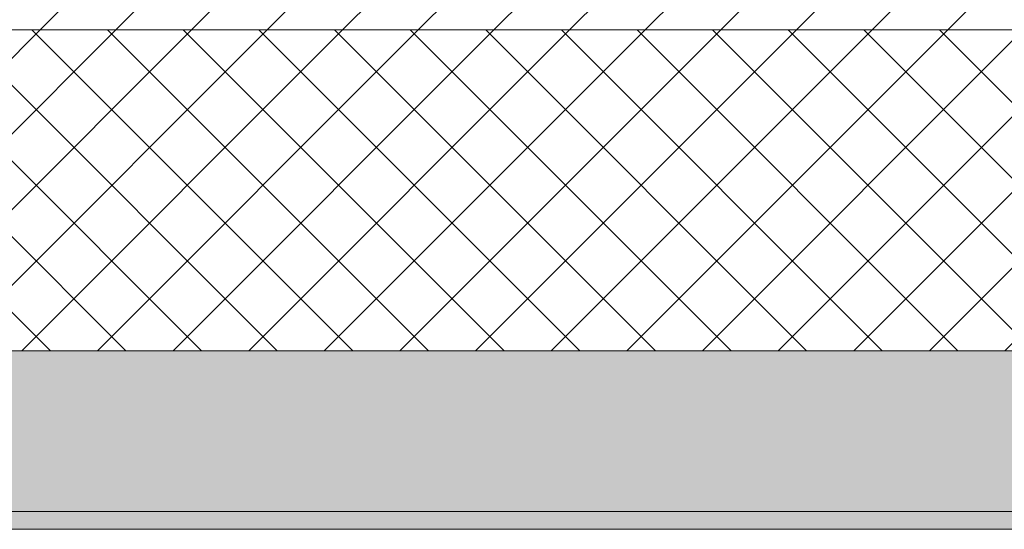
# Model space of a CAD drawing. Header units: millimetres. Extents: x -40968 to 11883, y -18816 to 4378.
# Tile 87 of 256: x -15219 to -14667, y -1699 to -1413. Entities that reach past the tile are written whole.
import ezdxf

# ---------------------------------------------------------------- set-up
doc = ezdxf.new("R2010")
doc.units = ezdxf.units.MM
doc.header["$MEASUREMENT"] = 0
doc.layers.add('12_FAÇ_Façana', color=7, linetype='Continuous')
doc.layers.add('12_FAÇ_Façana_Pluma_Nº__102', color=7, linetype='Continuous', lineweight=5, true_color=0xcccccc)
doc.layers.add('12_FAÇ_Façana_Pluma_Nº__174', color=7, linetype='Continuous', lineweight=13, true_color=0xe4ad2c)
doc.layers.add('12_FAÇ_Façana_Pluma_Nº__2', color=8, linetype='Continuous', lineweight=5)
doc.layers.add('12_FAÇ_Façana_Pluma_Nº__7', color=7, linetype='Continuous', lineweight=5)

# ---------------------------------------------------------------- blocks, each defined once
blk = doc.blocks.new('Muro_12_1', base_point=(-16936.43, -1193.98))
at = {"layer": '12_FAÇ_Façana_Pluma_Nº__102', "linetype": 'Continuous', "lineweight": 0, "true_color": 0xe5e5e5}
for points in [[(-16936.43, -1688.98), (-14135.93, -1688.98), (-14135.93, -1598.98), (-16936.43, -1598.98)], [(-16936.43, -1698.98), (-14135.93, -1698.98), (-14135.93, -1688.98), (-16936.43, -1688.98)]]:
    blk.add_hatch(color=254, dxfattribs=at).paths.add_polyline_path(points)
at = {"layer": '12_FAÇ_Façana_Pluma_Nº__174', "linetype": 'Continuous', "lineweight": 13, "true_color": 0xe4ad2c}
h = blk.add_hatch(dxfattribs=at)
h.set_pattern_fill('SATE_Aislamiento_0001', color=42, style=0, pattern_type=2)
h.set_pattern_definition([(45, (0, 0), (-21.213203, 21.213203), []), (135, (0, 0), (21.213203, 21.213203), [])])
h.paths.add_polyline_path([(-16936.43, -1598.98), (-14135.93, -1598.98), (-14135.93, -1418.98), (-16936.43, -1418.98)])
at = {"layer": '12_FAÇ_Façana_Pluma_Nº__2', "linetype": 'Continuous', "lineweight": 5}
h = blk.add_hatch(dxfattribs=at)
h.set_pattern_fill('Ceramic_0001', color=8, style=0, pattern_type=2)
h.set_pattern_definition([(45, (0, 0), (-21.213203, 21.213203), [])])
h.paths.add_polyline_path([(-16936.43, -1418.98), (-14135.93, -1418.98), (-14135.93, -1203.98), (-16936.43, -1203.98)])
at = {"layer": '12_FAÇ_Façana_Pluma_Nº__7', "color": 7, "linetype": 'Continuous', "lineweight": 5}
for p, q in [((-16936.43, -1418.98), (-14135.93, -1418.98)), ((-16936.43, -1598.98), (-14135.93, -1598.98)), ((-16936.43, -1688.98), (-14135.93, -1688.98))]:
    blk.add_line(p, q, dxfattribs=at)
at = {"layer": '12_FAÇ_Façana_Pluma_Nº__7', "color": 7, "linetype": 'Continuous', "lineweight": 5, "flags": 128}
blk.add_lwpolyline([(-16936.43, -1698.98), (-14135.93, -1698.98)], dxfattribs=at)

msp = doc.modelspace()

# ---------------------------------------------------------------- block references
at = {"layer": '12_FAÇ_Façana', "color": 7, "lineweight": 20}
msp.add_blockref('Muro_12_1', (-16936.43, -1193.98), dxfattribs=at)

doc.saveas('drawing.dxf')
